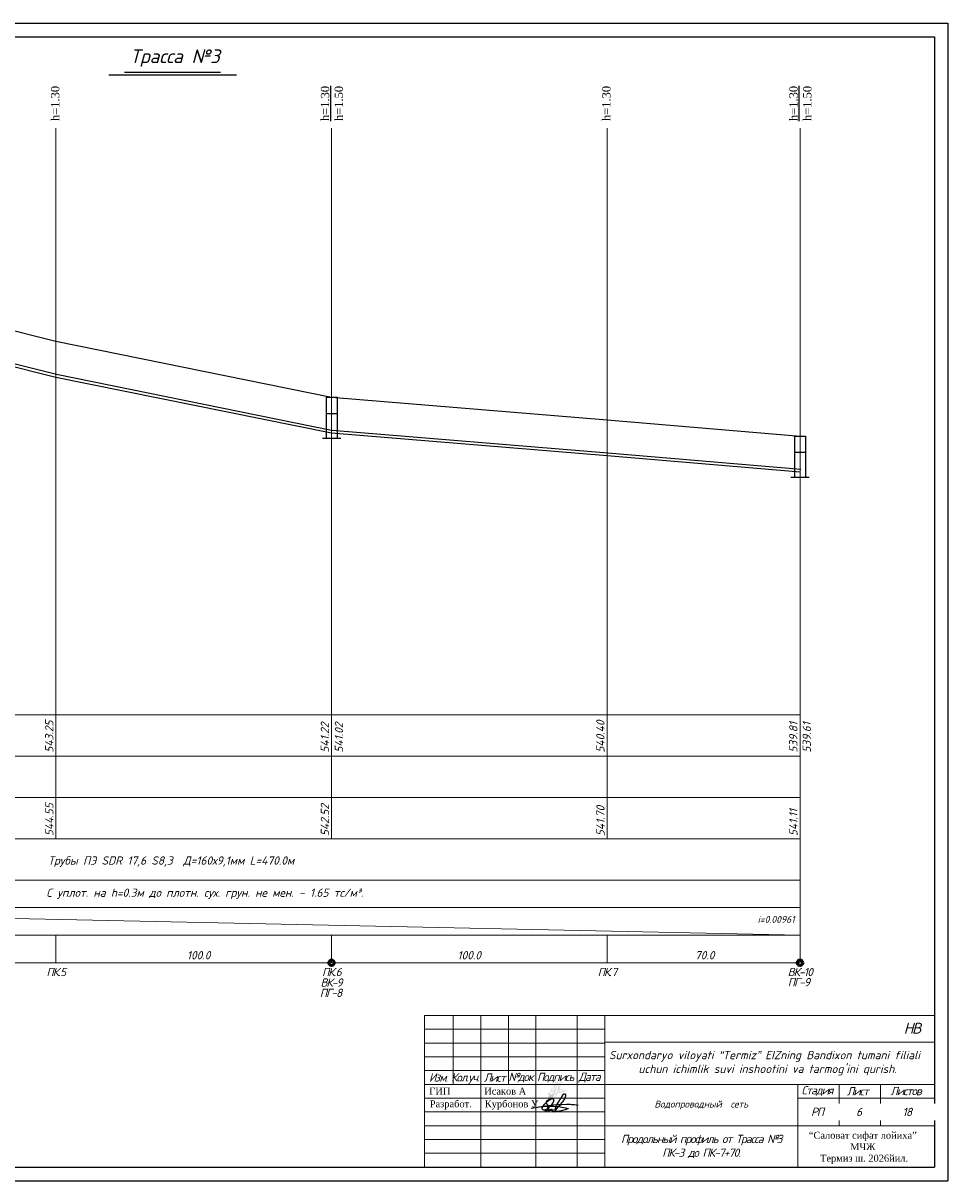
# Model space of a CAD drawing. Extents: x 0 to 361260, y 0 to 4201817.
# Tile 81 of 256: x 360441 to 360776, y 4198323 to 4198743. Entities that reach past the tile are written whole.
import ezdxf

# ---------------------------------------------------------------- set-up
doc = ezdxf.new("R2010")
doc.units = 0
doc.header["$LTSCALE"] = 0.5
doc.header["$MEASUREMENT"] = 0
for name, color, linetype in [('(0)', 7, 'Continuous'), ('(002) Рамка', 7, 'Continuous'), ('_PP_TAB', 7, 'Continuous'), ('Layer6', 28, 'Continuous'), ('SHTAMP', 7, 'Continuous'), ('TXT', 7, 'Continuous'), ('Канализация 2', 7, 'Continuous'), ('Рамка', 7, 'Continuous')]:
    doc.layers.add(name, color=color, linetype=linetype)
doc.styles.add('Arial', font='arial.ttf')
doc.styles.add('Arial Gyr', font='arial.ttf')
doc.styles.add('IsoK', font='isocpeui.ttf')
doc.styles.add('NSI4', font='times.ttf', dxfattribs={"height": 300})
doc.styles.add('TIMES', font='times.ttf')

msp = doc.modelspace()

# ---------------------------------------------------------------- linework, layer by layer
at = {"layer": '(0)', "ltscale": 2}
for p, q in [((360374.572, 4198646.786), (360452.572, 4198627.286)), ((360452.572, 4198627.286), (360552.572, 4198606.986)), ((360552.572, 4198606.986), (360652.572, 4198598.786)), ((360652.572, 4198598.786), (360722.572, 4198592.886))]:
    msp.add_line(p, q, dxfattribs=at)
at = {"ltscale": 2}
for p, q in [((360149.526, 4198742.665), (360776.215, 4198742.665)), ((360776.215, 4198742.665), (360776.215, 4198322.665)), ((360169.526, 4198737.665), (360771.344, 4198737.665)), ((360771.344, 4198737.665), (360771.344, 4198327.665)), ((360169.526, 4198327.665), (360771.344, 4198327.665)), ((360149.526, 4198322.665), (360776.215, 4198322.665))]:
    msp.add_line(p, q, dxfattribs=at)
at = {"color": 7}
for p, q in [((360471.775, 4198723.92), (360518.049, 4198723.92)), ((360477.463, 4198724.92), (360512.222, 4198724.92))]:
    msp.add_line(p, q, dxfattribs=at)
at = {"color": 132, "lineweight": 20, "ltscale": 0.13, "true_color": 0x00c2c2}
for p, q in [((360452.572, 4198446.786), (360452.572, 4198704.514)), ((360552.572, 4198446.786), (360552.572, 4198704.514)), ((360652.572, 4198446.786), (360652.572, 4198704.514)), ((360722.572, 4198411.786), (360722.572, 4198704.514)), ((360722.572, 4198491.786), (360252.572, 4198491.786)), ((360722.572, 4198476.786), (360252.572, 4198476.786)), ((360252.572, 4198461.786), (360722.572, 4198461.786)), ((360722.572, 4198446.786), (360252.572, 4198446.786)), ((360722.572, 4198431.786), (360252.572, 4198431.786)), ((360722.572, 4198421.786), (360252.572, 4198421.786)), ((360252.572, 4198421.786), (360722.572, 4198411.786)), ((360722.572, 4198411.786), (360252.572, 4198411.786)), ((360452.572, 4198411.786), (360452.572, 4198401.786)), ((360552.572, 4198411.786), (360552.572, 4198401.786)), ((360652.572, 4198411.786), (360652.572, 4198401.786)), ((360722.572, 4198411.786), (360722.572, 4198401.786)), ((360722.572, 4198401.786), (360252.572, 4198401.786))]:
    msp.add_line(p, q, dxfattribs=at)
at = {"color": 0, "lineweight": 20}
msp.add_line((360721.751, 4198352.665), (360771.345, 4198352.665), dxfattribs=at)
at = {"color": 0, "ltscale": 100}
for points in [[(360629.224, 4198349.728), (360629.067, 4198349.49), (360628.936, 4198349.178), (360628.909, 4198348.905), (360629.027, 4198348.672), (360629.246, 4198348.505), (360629.456, 4198348.436), (360629.699, 4198348.424), (360629.911, 4198348.434), (360630.24, 4198348.497), (360630.552, 4198348.628), (360630.918, 4198348.859), (360631.366, 4198349.183), (360631.668, 4198349.466), (360632.421, 4198350.256), (360632.609, 4198350.474), (360632.853, 4198350.822), (360633.048, 4198351.141), (360633.19, 4198351.482), (360633.241, 4198351.678), (360633.232, 4198351.896), (360633.22, 4198352.019), (360633.196, 4198352.092), (360633.149, 4198352.155), (360633.051, 4198352.259), (360632.964, 4198352.32), (360632.842, 4198352.394), (360632.729, 4198352.419), (360632.507, 4198352.419), (360632.351, 4198352.362), (360631.974, 4198352.147), (360631.476, 4198351.828), (360630.934, 4198351.435), (360630.481, 4198351.057), (360629.994, 4198350.626), (360629.675, 4198350.319), (360629.224, 4198349.728), (360631.86, 4198349.755), (360632.421, 4198349.727), (360633.103, 4198349.708), (360633.601, 4198349.693), (360634.263, 4198349.669), (360634.972, 4198349.628), (360635.551, 4198349.531), (360636.153, 4198349.4), (360636.849, 4198349.282), (360637.506, 4198349.114), (360637.817, 4198349.054), (360638.004, 4198349.003), (360638.292, 4198348.915), (360638.368, 4198348.877), (360638.404, 4198348.859), (360638.424, 4198348.828), (360638.409, 4198348.803), (360638.329, 4198348.755), (360637.364, 4198348.463), (360636.709, 4198348.287), (360636.071, 4198348.099), (360635.327, 4198347.896), (360635.043, 4198347.839), (360634.853, 4198347.802), (360634.429, 4198347.795), (360634.189, 4198347.818), (360634.059, 4198347.877), (360633.926, 4198347.977), (360633.862, 4198348.065), (360633.788, 4198348.231), (360633.769, 4198348.464), (360633.772, 4198348.607), (360633.843, 4198348.869), (360633.957, 4198349.268), (360634.234, 4198349.974), (360634.536, 4198350.598), (360634.914, 4198351.261), (360635.407, 4198352.054), (360635.853, 4198352.692), (360636.221, 4198353.241), (360636.435, 4198353.624), (360636.65, 4198354.009), (360636.744, 4198354.127), (360636.894, 4198354.193), (360637.038, 4198354.207), (360637.187, 4198354.187), (360637.367, 4198354.096), (360637.459, 4198353.975), (360637.505, 4198353.816), (360637.498, 4198353.604), (360637.459, 4198353.373), (360637.344, 4198352.997), (360637.174, 4198352.615), (360636.981, 4198352.281), (360636.788, 4198351.945), (360636.607, 4198351.677), (360636.385, 4198351.347), (360636.144, 4198351.045), (360635.594, 4198350.371), (360635.112, 4198349.8), (360634.972, 4198349.628), (360634.604, 4198349.224), (360634.246, 4198348.798), (360633.61, 4198348.08), (360633.209, 4198347.626), (360633.16, 4198347.647), (360633.156, 4198347.812), (360633.096, 4198347.906), (360633.001, 4198347.949), (360632.856, 4198347.993), (360632.76, 4198348.066), (360632.8, 4198348.165), (360632.868, 4198348.282), (360633.009, 4198348.433), (360632.519, 4198348.221), (360632.427, 4198348.296), (360632.395, 4198348.331), (360632.644, 4198348.533), (360632.64, 4198348.563), (360632.621, 4198348.569), (360632.298, 4198348.258), (360632.198, 4198348.209), (360632.108, 4198348.179), (360632.044, 4198348.17), (360631.968, 4198348.176), (360631.905, 4198348.196), (360631.87, 4198348.233), (360631.864, 4198348.259), (360632.237, 4198348.561), (360632.236, 4198348.599), (360632.203, 4198348.61), (360631.797, 4198348.219), (360631.712, 4198348.166), (360631.579, 4198348.122), (360631.398, 4198348.108), (360631.287, 4198348.135), (360631.216, 4198348.195), (360631.196, 4198348.298), (360631.262, 4198348.43), (360631.361, 4198348.6), (360631.424, 4198348.652), (360631.465, 4198348.66), (360631.485, 4198348.648), (360631.483, 4198348.63), (360630.864, 4198348.368), (360630.649, 4198348.289), (360630.434, 4198348.229), (360630.281, 4198348.17), (360630.199, 4198348.138), (360630.163, 4198348.105), (360630.143, 4198348.055), (360630.144, 4198347.964), (360630.17, 4198347.904), (360630.223, 4198347.856), (360630.287, 4198347.818), (360630.358, 4198347.775), (360630.43, 4198347.776), (360630.51, 4198347.797), (360630.568, 4198347.839), (360630.629, 4198347.883), (360630.677, 4198347.956), (360630.728, 4198348.031), (360630.775, 4198348.124), (360630.807, 4198348.209), (360630.837, 4198348.288), (360630.855, 4198348.336), (360630.855, 4198348.364), (360630.877, 4198348.454), (360630.906, 4198348.617), (360630.958, 4198348.869), (360631.015, 4198349.153), (360631.127, 4198349.524), (360631.208, 4198349.749)], [(360624.984, 4198349.091), (360630.34, 4198349.896), (360633.084, 4198350.215), (360634.872, 4198350.336), (360636.267, 4198350.403), (360637.788, 4198350.428), (360639.124, 4198350.429), (360639.71, 4198350.405), (360640.596, 4198350.335), (360642.054, 4198350.128)], [(360632.351, 4198352.362), (360632.046, 4198352.307), (360631.78, 4198352.206), (360631.464, 4198352.068), (360631.219, 4198351.939), (360630.94, 4198351.793), (360630.749, 4198351.647), (360630.613, 4198351.521), (360630.539, 4198351.39), (360630.493, 4198351.274), (360630.476, 4198351.194), (360630.469, 4198351.047), (360630.47, 4198350.948), (360630.508, 4198350.816), (360630.578, 4198350.685), (360630.648, 4198350.568), (360630.736, 4198350.45), (360630.849, 4198350.335), (360631.039, 4198350.194)]]:
    msp.add_lwpolyline(points, dxfattribs=at)
at = {"layer": '_PP_TAB', "color": 176, "lineweight": 25, "ltscale": 5000}
for p, q in [((360374.572, 4198633.786), (360452.572, 4198614.286)), ((360374.812, 4198634.79), (360452.812, 4198615.29)), ((360452.572, 4198614.286), (360552.572, 4198593.986)), ((360452.812, 4198615.29), (360552.572, 4198595.026)), ((360552.572, 4198593.986), (360652.572, 4198585.786)), ((360552.812, 4198594.99), (360652.812, 4198586.79)), ((360652.572, 4198585.786), (360722.572, 4198579.886)), ((360652.812, 4198586.79), (360722.812, 4198580.89))]:
    msp.add_line(p, q, dxfattribs=at)
at = {"layer": '_PP_TAB', "ltscale": 5000}
for p, q in [((360550.572, 4198606.986), (360550.572, 4198591.986)), ((360550.572, 4198606.986), (360554.572, 4198606.986)), ((360554.572, 4198606.986), (360554.572, 4198591.986)), ((360550.572, 4198601.088), (360554.572, 4198601.088)), ((360555.892, 4198591.986), (360549.253, 4198591.986)), ((360720.572, 4198592.886), (360720.572, 4198577.886)), ((360720.572, 4198592.886), (360724.572, 4198592.886)), ((360724.572, 4198592.886), (360724.572, 4198577.886)), ((360720.572, 4198586.988), (360724.572, 4198586.988)), ((360725.892, 4198577.886), (360719.253, 4198577.886))]:
    msp.add_line(p, q, dxfattribs=at)
at = {"layer": 'SHTAMP', "color": 0, "lineweight": 20}
for p, q in [((360586.344, 4198382.665), (360771.344, 4198382.665)), ((360586.344, 4198377.665), (360651.751, 4198377.665)), ((360586.344, 4198372.665), (360651.751, 4198372.665)), ((360651.751, 4198372.966), (360771.344, 4198372.966)), ((360651.751, 4198367.665), (360586.344, 4198367.665)), ((360721.751, 4198327.665), (360721.751, 4198357.665)), ((360736.751, 4198357.665), (360736.751, 4198342.665)), ((360751.751, 4198357.665), (360751.751, 4198342.665)), ((360586.344, 4198352.665), (360651.751, 4198352.665)), ((360651.751, 4198347.665), (360586.461, 4198347.665)), ((360586.572, 4198342.665), (360651.751, 4198342.665)), ((360651.751, 4198342.665), (360771.346, 4198342.665)), ((360586.344, 4198337.665), (360651.751, 4198337.665)), ((360586.344, 4198332.665), (360651.751, 4198332.665))]:
    msp.add_line(p, q, dxfattribs=at)

# ---------------------------------------------------------------- texts
at = {"linetype": 'Continuous', "lineweight": 30, "style": 'IsoK'}
for s, p in [('543.25', (360451.637, 4198477.994, -899.224)), ('541.22', (360551.637, 4198477.994, -899.224)), ('541.02', (360556.742, 4198477.994, -899.224)), ('540.40', (360651.637, 4198477.994, -899.224)), ('539.81', (360721.637, 4198477.994, -899.224)), ('539.61', (360726.508, 4198477.994, -899.224)), ('544.55', (360451.663, 4198447.721, -902.841)), ('542.52', (360551.663, 4198447.721, -902.841)), ('541.70', (360651.663, 4198447.721, -902.841)), ('541.11', (360721.663, 4198447.721, -902.841))]:
    msp.add_text(s, height=3, rotation=90, dxfattribs=at).set_placement(p)
at = {"lineweight": 30, "ltscale": 0.13, "char_height": 3, "width": 16.68843, "attachment_point": 5, "rotation": 90}
for insert in [(360452.312, 4198713.526), (360652.312, 4198713.526)]:
    msp.add_mtext('{\\fTimes New Roman|b0|i0|c204|p18;h=1.30}', dxfattribs=dict(at, insert=insert))
at = {"ltscale": 0.5, "insert": (360720.624, 4198418.788, -355.014), "char_height": 2.53034, "width": 14.7013, "attachment_point": 3, "rotation": 0.00438}
msp.add_mtext('{\\fISOCPEUR|b0|i1|c204|p34;i=0.00961}', dxfattribs=at)
at = {"lineweight": 30, "ltscale": 0.13, "char_height": 3, "attachment_point": 5}
for s, insert, width in [('{\\fISOCPEUR|b0|i1|c204|p34;100.0}', (360504.345, 4198404.518), 9.24364), ('{\\fISOCPEUR|b0|i1|c204|p34;100.0}', (360602.518, 4198404.518), 9.24364), ('{\\fISOCPEUR|b0|i1|c204|p34;70.0}', (360687.972, 4198404.518), 7.69136)]:
    msp.add_mtext(s, dxfattribs=dict(at, insert=insert, width=width))
at = {"color": 0, "lineweight": 20, "char_height": 3, "width": 7.35507, "attachment_point": 5, "style": 'TIMES', "bg_fill": 3, "box_fill_scale": 1, "bg_fill_color": 256, "bg_fill_transparency": 0}
for s, insert in [('{\\fISOCPEUR|b0|i1|c204|p34;\\T0.8;Изм.}', (360591.312, 4198360.167, -254.812)), ('{\\fISOCPEUR|b0|i1|c204|p34;\\T0.85;РП}', (360728.734, 4198347.714, -255.018))]:
    msp.add_mtext(s, dxfattribs=dict(at, insert=insert))
at = {"insert": (360686.751, 4198350.165), "char_height": 2.5, "width": 70, "attachment_point": 5}
msp.add_mtext('\\pt1.54;{\\fISOCPEUR|b0|i1|c204|p34;Водопроводный  сеть }', dxfattribs=at)
at = {"color": 0, "lineweight": 20, "insert": (360686.751, 4198335.134), "char_height": 3, "width": 70, "attachment_point": 5, "style": 'TIMES'}
msp.add_mtext('{\\fISOCPEUR|b0|i1|c204|p34;\\T0.85;Продольный профиль от Трасса №3 \\PПК-3 до ПК-7+70.}', dxfattribs=at)
at = {"layer": 'Layer6', "color": 7, "lineweight": 5, "attachment_point": 5, "style": 'Arial Gyr'}
for s, insert, char_height, width in [('{\\fISOCPEUR|b0|i1|c204|p34;Трасса №3}', (360495.764, 4198729.979, 254.812), 5, 46.96315), ('{\\fISOCPEUR|b0|i1|c204|p34;Трубы \\C0;ПЭ\\C7; SDR 17,6 S8,3  Д=160х9,1мм L=470.0м}', (360494.382, 4198438.468, 254.812), 3, 93.88), ('{\\fISOCPEUR|b0|i1|c204|p34;С уплот. на h=0.3м до плотн. сух. грун. не мен. - 1.65 тс/м³.}', (360506.595, 4198426.786), 3, 272.94724)]:
    msp.add_mtext(s, dxfattribs=dict(at, insert=insert, char_height=char_height, width=width))
at = {"layer": 'TXT', "char_height": 3, "width": 12.33714, "attachment_point": 5, "rotation": 90}
for insert in [(360552.738, 4198713.526), (360722.738, 4198713.526)]:
    msp.add_mtext('{\\fTimes New Roman|b0|i0|c204|p18;\\Lh=1.30\\l\\Ph=1.50}', dxfattribs=dict(at, insert=insert))
at = {"layer": 'Канализация 2', "color": 0, "lineweight": 0, "insert": (360588.224, 4198350.196), "char_height": 2.5, "width": 39.40719, "attachment_point": 4, "style": 'NSI4'}
msp.add_mtext('Разработ.     Курбонов У.', dxfattribs=at)
at = {"layer": 'Рамка', "color": 7, "linetype": 'Continuous', "lineweight": 9, "insert": (360745.342, 4198334.642), "char_height": 2.5, "width": 46.03876, "attachment_point": 5, "style": 'Arial'}
msp.add_mtext('{\\fTimes New Roman|b0|i0|c204|p18;\\C256;“Саловат сифат лойиха” MЧЖ\\P \\C7;Термиз ш. 2026йил.}', dxfattribs=at)

# ---------------------------------------------------------------- next in the draw order: linework, layer by layer
at = {"layer": 'SHTAMP', "color": 0, "lineweight": 20}
msp.add_line((360586.344, 4198327.665), (360586.344, 4198382.665), dxfattribs=at)

# ---------------------------------------------------------------- next in the draw order: texts
at = {"color": 0, "lineweight": 20, "attachment_point": 5, "style": 'TIMES', "bg_fill": 2}
for s, insert, char_height, width in [('{\\fISOCPEUR|b0|i1|c204|p34;\\T0.85;ПК.5}', (360452.52, 4198398.417, -909.055), 3, 8.62545), ('{\\fISOCPEUR|b0|i1|c204|p34;\\T0.85;ПК.6}', (360552.52, 4198398.417, -909.055), 3, 10.76816), ('{\\fISOCPEUR|b0|i1|c204|p34;\\T0.85;ПК.7}', (360652.52, 4198398.417, -909.055), 3, 9.21927), ('{\\fISOCPEUR|b0|i1|c204|p34;\\T0.85;ВК-10}', (360722.52, 4198398.417, -909.055), 3, 10.083), ('{\\fISOCPEUR|b0|i1|c204|p34;\\T0.85;НB}', (360763.134, 4198378.023, -255.018), 4, 6.08545), ('{\\fISOCPEUR|b0|i1|c204|p34;\\T0.85;6}', (360743.846, 4198347.665, -180.298), 3, 15)]:
    msp.add_mtext(s, dxfattribs=dict(at, insert=insert, char_height=char_height, width=width))
at = {"color": 0, "lineweight": 20, "insert": (360601.083, 4198359.804, -254.812), "char_height": 3, "width": 9.29764, "attachment_point": 5, "style": 'TIMES', "bg_fill": 3, "box_fill_scale": 1, "bg_fill_color": 256, "bg_fill_transparency": 0}
msp.add_mtext('{\\fISOCPEUR|b0|i1|c204|p34;\\T0.75;Кол.уч.}', dxfattribs=at)

# ---------------------------------------------------------------- next in the draw order: linework, layer by layer
at = {"linetype": 'Continuous', "lineweight": 50}
for centre in [(360552.572, 4198401.786), (360722.572, 4198401.786)]:
    msp.add_circle(centre, 1, dxfattribs=at)
at = {"layer": 'SHTAMP', "color": 0, "lineweight": 20}
msp.add_line((360596.747, 4198382.665), (360596.747, 4198357.665), dxfattribs=at)

# ---------------------------------------------------------------- next in the draw order: texts
at = {"color": 0, "lineweight": 20, "char_height": 3, "attachment_point": 5, "style": 'TIMES', "bg_fill": 2}
for s, insert, width in [('{\\fISOCPEUR|b0|i1|c204|p34;\\T0.85;ВК-9}', (360552.416, 4198394.602, -909.055), 10.083), ('{\\fISOCPEUR|b0|i1|c204|p34;\\T0.85;\\C1;ПГ-9}', (360722.011, 4198394.75, -909.055), 8.62545), ('{\\fISOCPEUR|b0|i1|c204|p34;\\T0.85;18}', (360761.346, 4198347.665, -180.298), 20)]:
    msp.add_mtext(s, dxfattribs=dict(at, insert=insert, width=width))
at = {"color": 0, "lineweight": 20, "insert": (360611.671, 4198360.131, -254.812), "char_height": 3, "width": 7.35507, "attachment_point": 5, "style": 'TIMES', "bg_fill": 3, "box_fill_scale": 1, "bg_fill_color": 256, "bg_fill_transparency": 0}
msp.add_mtext('{\\fISOCPEUR|b0|i1|c204|p34;\\T0.85;Лист}', dxfattribs=at)

# ---------------------------------------------------------------- next in the draw order: linework, layer by layer
at = {"layer": 'SHTAMP', "color": 0, "lineweight": 20}
msp.add_line((360606.747, 4198382.665), (360606.747, 4198327.918), dxfattribs=at)

# ---------------------------------------------------------------- next in the draw order: texts
at = {"color": 0, "lineweight": 20, "insert": (360552.233, 4198390.86, -909.055), "char_height": 3, "width": 8.62545, "attachment_point": 5, "style": 'TIMES', "bg_fill": 2}
msp.add_mtext('{\\fISOCPEUR|b0|i1|c204|p34;\\T0.85;\\C1;ПГ-8}', dxfattribs=at)
at = {"color": 0, "lineweight": 20, "insert": (360621.193, 4198360.131, -254.812), "char_height": 3, "width": 7.35507, "attachment_point": 5, "style": 'TIMES', "bg_fill": 3, "box_fill_scale": 1, "bg_fill_color": 256, "bg_fill_transparency": 0}
msp.add_mtext('{\\fISOCPEUR|b0|i1|c204|p34;\\T0.85;№док}', dxfattribs=at)

# ---------------------------------------------------------------- next in the draw order: linework, layer by layer
at = {"layer": 'SHTAMP', "color": 0, "lineweight": 20}
msp.add_line((360616.747, 4198382.665), (360616.747, 4198357.665), dxfattribs=at)

# ---------------------------------------------------------------- next in the draw order: texts
at = {"color": 0, "lineweight": 20, "insert": (360633.751, 4198360.131, -254.812), "char_height": 3, "width": 7.35507, "attachment_point": 5, "style": 'TIMES', "bg_fill": 3, "box_fill_scale": 1, "bg_fill_color": 256, "bg_fill_transparency": 0}
msp.add_mtext('{\\fISOCPEUR|b0|i1|c204|p34;\\T0.85;Подпись}', dxfattribs=at)
at = {"layer": 'Канализация 2', "color": 0, "lineweight": 0, "insert": (360586.727, 4198355.196), "char_height": 2.5, "width": 38.53508, "attachment_point": 4, "style": 'NSI4'}
msp.add_mtext(' {\\H0.4x; }ГИП             Исаков А', dxfattribs=at)

# ---------------------------------------------------------------- next in the draw order: hatches: boundary and pattern name
h = msp.add_hatch(color=256)
h.dxf.hatch_style = 1
h.paths.add_polyline_path([(360631.1, 4198352.063, 0.1262508), (360631.199, 4198351.541, 0.4193589), (360631.503, 4198351.476, 0.0278241), (360632.002, 4198351.984, 0.3725668), (360632.284, 4198351.924, 0.0744506), (360632.732, 4198352.444, 0.1762649), (360632.876, 4198352.297, 0.2381483), (360633.169, 4198352.391, 0.070359), (360634.239, 4198353.866), (360634.525, 4198354.481), (360635.175, 4198354.668), (360635.562, 4198354.76, 0.1285859), (360635.94, 4198354.722, 0.1100403), (360636.365, 4198354.865, 0.0952032), (360636.487, 4198354.981), (360636.991, 4198355.101), (360639.055, 4198355.766), (360636.942, 4198355.29), (360636.559, 4198355.199, 0.1570642), (360636.408, 4198355.605, 0.1098425), (360636.122, 4198355.912, 0.0941377), (360635.607, 4198356.081, 0.0581307), (360635.208, 4198356.063), (360635.598, 4198357.008), (360636.097, 4198358.545), (360636.319, 4198359.305, 0.0929271), (360636.355, 4198359.695, 0.7179445), (360636.065, 4198359.758, 0.0455168), (360635.049, 4198357.563, 0.0568013), (360634.764, 4198356.616, 0.0889927), (360634.774, 4198355.928), (360633.893, 4198355.617), (360634.415, 4198357.078, 0.1256115), (360634.726, 4198358.309, 0.028403), (360634.702, 4198358.54, 0.5525631), (360634.391, 4198358.629, 0.053921), (360634.169, 4198358.316, 0.0604641), (360633.444, 4198356.761), (360632.952, 4198355.278), (360632.118, 4198354.88), (360632.254, 4198355.225, 0.00753), (360632.48, 4198355.578), (360633.347, 4198356.962, 0.0638362), (360633.824, 4198358.132, 0.0703583), (360633.91, 4198358.91, 0.6062263), (360633.607, 4198359.046, 0.0763548), (360632.901, 4198357.669, 0.0488872), (360632.106, 4198355.355, -0.0171647), (360631.56, 4198354.586), (360631.398, 4198354.486), (360631.111, 4198354.285, 0.4383307), (360631.114, 4198353.968, 0.0958676), (360631.359, 4198353.87, 0.011487), (360631.507, 4198353.857, 0.018535), (360631.173, 4198352.83, 0.0144567)])
h.paths.add_polyline_path([(360633.223, 4198354.079), (360633.275, 4198354.234), (360633.291, 4198354.237, -0.0069687)], flags=16)
h.paths.add_polyline_path([(360631.174, 4198354.209), (360631.452, 4198354.404), (360631.623, 4198354.508, -0.011429), (360631.227, 4198354.015, -0.5668289)], flags=16)
h.paths.add_polyline_path([(360631.648, 4198353.95), (360631.937, 4198354.684), (360633.03, 4198355.205), (360632.931, 4198354.908), (360632.585, 4198354.068), (360632.555, 4198354.061, -0.0729591)], flags=16)
h.paths.add_polyline_path([(360631.628, 4198354.511, 0.0166532), (360632.162, 4198355.262), (360631.934, 4198354.683), (360631.81, 4198354.623)], flags=16)
h.paths.add_polyline_path([(360631.388, 4198354.064, 0.0158357), (360631.581, 4198354.049), (360631.587, 4198354.064, -0.1010979)], flags=16)
h.paths.add_polyline_path([(360631.79, 4198354.046), (360632.013, 4198354.613), (360632.866, 4198355.02), (360632.84, 4198354.942), (360632.514, 4198354.15, -0.0601848)], flags=0)
h.paths.add_polyline_path([(360632.162, 4198352.174, 0.0437798), (360632.79, 4198353.102), (360632.652, 4198352.695, -0.08725), (360632.202, 4198352.113, -1.2616524), (360632.158, 4198352.131, -0.0002215)], flags=16)
h.paths.add_polyline_path([(360632.749, 4198354.208), (360633.023, 4198354.874), (360633.109, 4198355.133), (360633.528, 4198355.281), (360633.202, 4198354.317)], flags=16)
h.paths.add_polyline_path([(360632.171, 4198355.278), (360632.217, 4198355.394, -0.0477082), (360632.993, 4198357.633, -0.0722291), (360633.636, 4198358.917, -0.9106759), (360633.812, 4198358.897, -0.0807738), (360633.696, 4198358.039, -0.0574093), (360633.262, 4198357.012), (360632.396, 4198355.63, -0.0075523)], flags=16)
h.paths.add_polyline_path([(360633.347, 4198354.152), (360633.554, 4198354.202), (360634.277, 4198354.41), (360634.064, 4198353.954, -0.0696064), (360633.038, 4198352.537, -0.199512), (360632.937, 4198352.488, -0.2918813), (360632.905, 4198352.597)], flags=16)
h.paths.add_polyline_path([(360632.452, 4198355.901, -0.0367022), (360633.083, 4198357.598, -0.072489), (360633.715, 4198358.862, 0.3316102), (360633.712, 4198358.978, -0.0888936), (360633.604, 4198358.067, -0.0573204), (360633.179, 4198357.062)], flags=0)
h.paths.add_polyline_path([(360633.808, 4198355.38), (360634.869, 4198355.754), (360634.604, 4198355.114), (360634.386, 4198354.644), (360633.449, 4198354.375)], flags=16)
h.paths.add_polyline_path([(360633.187, 4198355.367), (360633.629, 4198356.7, -0.0606541), (360634.337, 4198358.217, -0.0487256), (360634.512, 4198358.471, 0.2034911), (360634.535, 4198358.544, 0.3085655), (360634.527, 4198358.434, -0.1326643), (360634.271, 4198357.224), (360634.071, 4198356.698), (360634.162, 4198356.952), (360633.608, 4198355.516)], flags=16)
h.paths.add_polyline_path([(360634.635, 4198354.716), (360634.783, 4198355.035), (360634.944, 4198355.424, 0.0931386), (360635.327, 4198354.905), (360635.125, 4198354.857)], flags=16)
h.paths.add_polyline_path([(360635.587, 4198355.887, -0.0910522), (360636.019, 4198355.746, -0.1112488), (360636.247, 4198355.494, -0.1827008), (360636.364, 4198355.152), (360635.563, 4198354.961, -0.0378138), (360635.389, 4198355.119, 0.0684101), (360635.499, 4198355.014, -0.0969355), (360635.132, 4198355.483, -0.0483338), (360635.003, 4198355.812, -0.0973165)], flags=16)
h.paths.add_polyline_path([(360634.978, 4198356.692, -0.0503741), (360635.231, 4198357.491, -0.0428752), (360636.162, 4198359.535, -0.051462), (360636.131, 4198359.359), (360635.91, 4198358.603), (360635.414, 4198357.076), (360634.963, 4198355.982, -0.1024167)], flags=16)

# ---------------------------------------------------------------- next in the draw order: linework, layer by layer
at = {"layer": 'SHTAMP', "color": 0, "lineweight": 20}
msp.add_line((360626.751, 4198327.665), (360626.751, 4198382.665), dxfattribs=at)

# ---------------------------------------------------------------- next in the draw order: texts
at = {"color": 0, "lineweight": 20, "insert": (360646.064, 4198360.131, -254.812), "char_height": 3, "width": 7.35507, "attachment_point": 5, "style": 'TIMES', "bg_fill": 3, "box_fill_scale": 1, "bg_fill_color": 256, "bg_fill_transparency": 0}
msp.add_mtext('{\\fISOCPEUR|b0|i1|c204|p34;\\T0.85;Дата}', dxfattribs=at)

# ---------------------------------------------------------------- next in the draw order: linework, layer by layer
at = {"layer": 'SHTAMP', "color": 0, "lineweight": 20}
for p, q in [((360641.751, 4198382.665), (360641.751, 4198327.665)), ((360651.751, 4198382.665), (360651.751, 4198327.918)), ((360586.344, 4198362.665), (360651.751, 4198362.665)), ((360586.344, 4198357.665), (360771.345, 4198357.665))]:
    msp.add_line(p, q, dxfattribs=at)

# ---------------------------------------------------------------- next in the draw order: texts
at = {"color": 0, "lineweight": 20, "char_height": 3, "width": 7.35507, "attachment_point": 5, "style": 'TIMES', "bg_fill": 3, "box_fill_scale": 1, "bg_fill_color": 256, "bg_fill_transparency": 0}
for s, insert in [('{\\fISOCPEUR|b0|i1|c204|p34;\\T0.85;Стадия}', (360728.734, 4198355.266, -255.018)), ('{\\fISOCPEUR|b0|i1|c204|p34;\\T0.85;Лист}', (360743.413, 4198355.171, -255.018)), ('{\\fISOCPEUR|b0|i1|c204|p34;\\T0.85;Листов}', (360760.896, 4198355.234, -255.018))]:
    msp.add_mtext(s, dxfattribs=dict(at, insert=insert))

# ---------------------------------------------------------------- next in the draw order: texts
at = {"layer": '(002) Рамка', "insert": (360652.287, 4198369.794, -533.015), "char_height": 3, "width": 117.50921, "attachment_point": 1}
msp.add_mtext('\\pi0.9671;{\\fISOCPEUR|b0|i1|c204|p34;Surxondaryo viloyati “Termiz” EIZning Bandixon tumani filiali \\P\\pi11.64551;uchun ichimlik suvi inshootini va tarmog’ini qurish.}', dxfattribs=at)

doc.saveas('drawing.dxf')
